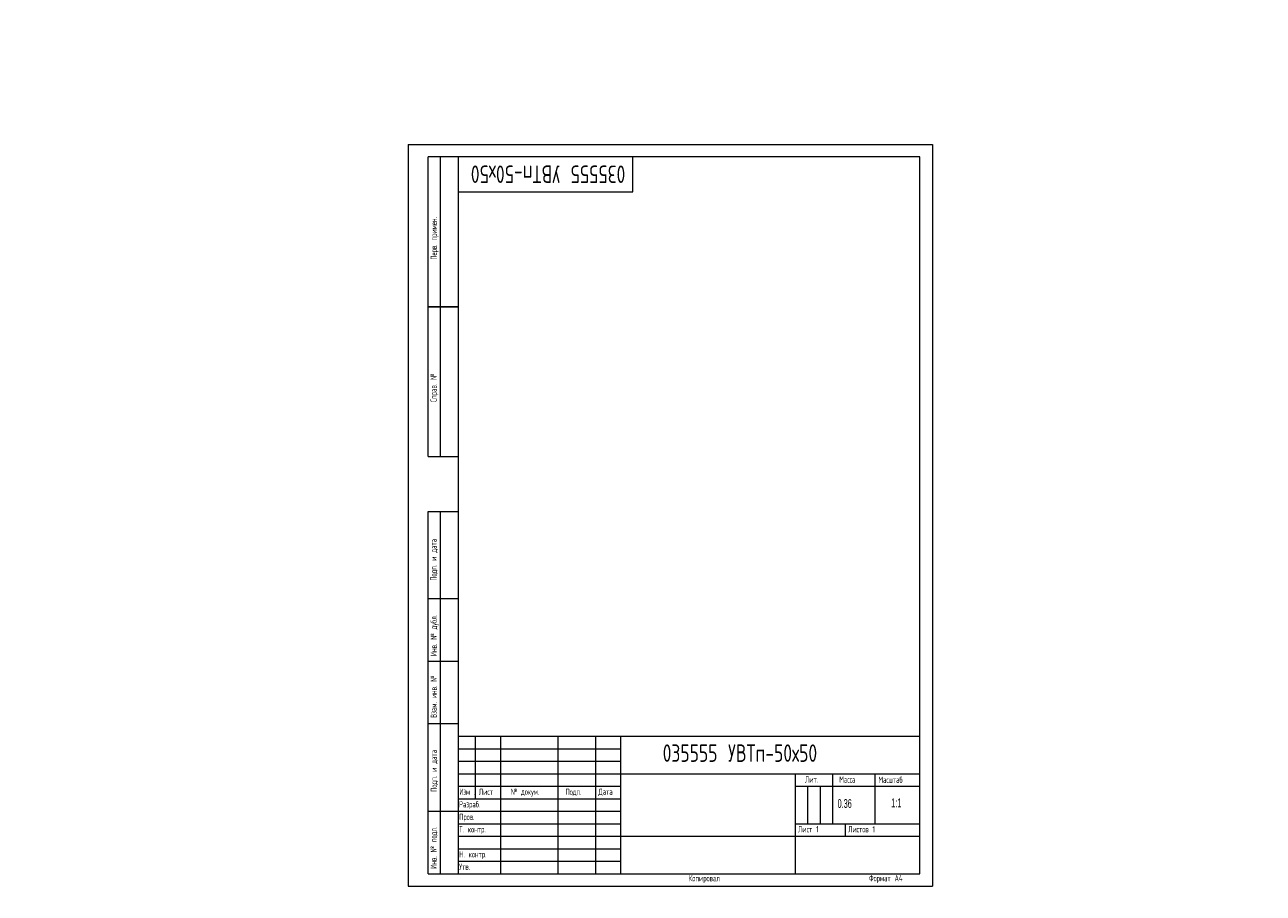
# Model space of a CAD drawing. Header units: millimetres. Extents: x -154 to 7742, y -776 to 345.
# Tile 2 of 6: x -154 to 343, y -3 to 345. Entities that reach past the tile are written whole.
import ezdxf

# ---------------------------------------------------------------- set-up
doc = ezdxf.new("R2010")
doc.units = ezdxf.units.MM
doc.layers.add('ОСЕВЫЕ', color=7, linetype='Continuous')
doc.styles.add('SLDTEXTSTYLE0', font='TXT', dxfattribs={"width": 0.605})
doc.styles.add('SLDTEXTSTYLE1', font='TXT', dxfattribs={"width": 0.605, "bigfont": 'bigfont'})
doc.styles.add('SLDTEXTSTYLE2', font='TXT', dxfattribs={"width": 0.582204, "bigfont": 'bigfont'})
doc.styles.add('SLDTEXTSTYLE3', font='TXT', dxfattribs={"width": 0.582204})
doc.styles.add('SLDTEXTSTYLE4', font='TXT', dxfattribs={"width": 0.7, "bigfont": 'bigfont'})

# ---------------------------------------------------------------- blocks, each defined once
blk = doc.blocks.new('SW_NOTE_0')
at = {"color": 0, "linetype": 'Continuous', "lineweight": 0, "attachment_point": 1}
for s, insert, char_height, style in [('\\M+18449\\M+18478\\M+1847D', (0, 3.22), 2.5, 'SLDTEXTSTYLE2'), ('.', (5.69, 2.32), 1.59, 'SLDTEXTSTYLE3')]:
    blk.add_mtext(s, dxfattribs=dict(at, insert=insert, char_height=char_height, style=style))

msp = doc.modelspace()

# ---------------------------------------------------------------- linework, layer by layer
at = {"color": 7, "linetype": 'Continuous', "lineweight": 15}
for p, q in [((8, 172), (8, 292)), ((20, 292), (8, 292)), ((8, 172), (8, 292)), ((13, 172), (13, 292)), ((13, 172), (13, 292)), ((20, 292), (20, 5)), ((205, 292), (20, 292)), ((20, 292), (20, 5)), ((90, 278), (90, 292)), ((205, 5), (205, 292)), ((20, 278), (90, 278)), ((8, 232), (20, 232)), ((20, 232), (8, 232)), ((8, 172), (20, 172)), ((8, 5), (8, 150)), ((8, 150), (20, 150)), ((13, 5), (13, 150)), ((20, 115), (8, 115)), ((20, 90), (8, 90)), ((20, 65), (8, 65)), ((20, 60), (205, 60)), ((20, 60), (20, 5)), ((27, 35), (27, 60)), ((37, 60), (37, 5)), ((60, 60), (60, 5)), ((75, 60), (75, 5)), ((85, 60), (85, 5)), ((85, 45), (205, 45)), ((155, 45), (155, 5)), ((170, 45), (170, 25)), ((187, 45), (187, 25)), ((20, 40), (85, 40)), ((155, 40), (205, 40)), ((20, 35), (85, 35)), ((8, 30), (20, 30)), ((155, 25), (205, 25)), ((175, 25), (175, 20)), ((85, 20), (205, 20)), ((8, 5), (20, 5)), ((20, 5), (205, 5))]:
    msp.add_line(p, q, dxfattribs=at)
at = {"color": 7, "linetype": 'Continuous', "lineweight": 0}
for p, q in [((20, 55), (85, 55)), ((20, 50), (85, 50)), ((20, 45), (85, 45)), ((160, 40), (160, 25)), ((165, 40), (165, 25)), ((20, 30), (85, 30)), ((20, 25), (85, 25)), ((20, 20), (85, 20)), ((20, 15), (85, 15)), ((20, 10), (85, 10))]:
    msp.add_line(p, q, dxfattribs=at)
at = {"layer": 'ОСЕВЫЕ', "lineweight": 0}
for p, q in [((0, 297), (210, 297)), ((0, 297), (0, 0)), ((210, 297), (210, 0)), ((0, 0), (210, 0))]:
    msp.add_line(p, q, dxfattribs=at)

# ---------------------------------------------------------------- block references
at = {"color": 7, "linetype": 'Continuous', "lineweight": 0}
msp.add_blockref('SW_NOTE_0', (20.52, 35.82), dxfattribs=at)

# ---------------------------------------------------------------- texts
at = {"color": 7, "linetype": 'Continuous', "lineweight": 0, "attachment_point": 1}
for s, insert, char_height, rotation, style in [('\\M+18450\\M+18475\\M+18482\\M+18472. \\M+18481\\M+18482\\M+18479\\M+1847D\\M+18475\\M+1847E.', (9.03, 250.83), 2.5, 90, 'SLDTEXTSTYLE1'), ('035555 \\M+18454\\M+18442\\M+18453\\M+18481-50\\M+1848750', (86.99, 281.55), 7, 180, 'SLDTEXTSTYLE4'), ('\\M+18452\\M+18481\\M+18482\\M+18470\\M+18472. \\M+18782', (8.94, 193.84), 2.5, 90, 'SLDTEXTSTYLE1'), ('\\M+18450\\M+18480\\M+18474\\M+18481. \\M+18479 \\M+18474\\M+18470\\M+18484\\M+18470', (8.93, 122.3), 2.5, 90, 'SLDTEXTSTYLE1'), ('\\M+18449\\M+1847E\\M+18472. \\M+18782 \\M+18474\\M+18485\\M+18471\\M+1847C.', (9, 92.12), 2.5, 90, 'SLDTEXTSTYLE1'), ('\\M+18442\\M+18478\\M+18470\\M+1847D. \\M+18479\\M+1847E\\M+18472. \\M+18782', (9.01, 67.4), 2.5, 90, 'SLDTEXTSTYLE1'), ('\\M+18450\\M+18480\\M+18474\\M+18481. \\M+18479 \\M+18474\\M+18470\\M+18484\\M+18470', (9.03, 37.79), 2.5, 90, 'SLDTEXTSTYLE1'), ('\\M+18449\\M+1847E\\M+18472. \\M+18782 \\M+18481\\M+18480\\M+18474\\M+1847C.', (8.94, 6.96), 2.5, 90, 'SLDTEXTSTYLE1')]:
    msp.add_mtext(s, dxfattribs=dict(at, insert=insert, char_height=char_height, rotation=rotation, style=style))
at = {"color": 7, "linetype": 'Continuous', "lineweight": 0}
for s, insert, char_height, attachment_point, style in [('035555 \\M+18454\\M+18442\\M+18453\\M+18481-50\\M+1848750', (101.96, 56.78), 7, 1, 'SLDTEXTSTYLE4'), ('\\M+1844C\\M+18479\\M+18484.', (158.95, 43.93), 2.5, 1, 'SLDTEXTSTYLE1'), ('\\M+1844D\\M+18470\\M+18483\\M+18483\\M+18470', (172.7, 43.93), 2.5, 1, 'SLDTEXTSTYLE1'), ('\\M+1844D\\M+18470\\M+18483\\M+1848A\\M+18484\\M+18470\\M+18471', (188.37, 43.84), 2.5, 1, 'SLDTEXTSTYLE1'), ('\\M+1844C\\M+18479\\M+18483\\M+18484', (28.33, 39.04), 2.5, 1, 'SLDTEXTSTYLE1'), ('\\M+18782 \\M+18474\\M+18480\\M+1847B\\M+18485\\M+1847D.', (41.11, 39.06), 2.5, 1, 'SLDTEXTSTYLE1'), ('\\M+18450\\M+18480\\M+18474\\M+18481.', (63.06, 39.04), 2.5, 1, 'SLDTEXTSTYLE1'), ('\\M+18444\\M+18470\\M+18484\\M+18470', (76.24, 39.05), 2.5, 1, 'SLDTEXTSTYLE1'), ('0.36', (172.01, 34.84), 3.5, 1, 'SLDTEXTSTYLE0'), ('1:1', (195.55, 35.13), 3.5, 2, 'SLDTEXTSTYLE0'), ('\\M+18451\\M+18470\\M+18478\\M+18482\\M+18470\\M+18471.', (20.42, 34.03), 2.5, 1, 'SLDTEXTSTYLE1'), ('\\M+18450\\M+18482\\M+18480\\M+18472.', (20.47, 29.01), 2.5, 1, 'SLDTEXTSTYLE1'), ('\\M+18453. \\M+1847B\\M+18480\\M+1847E\\M+18484\\M+18482.', (20.47, 24.02), 2.5, 1, 'SLDTEXTSTYLE1'), ('\\M+1844C\\M+18479\\M+18483\\M+18484 1', (156.18, 24.05), 2.5, 1, 'SLDTEXTSTYLE1'), ('\\M+1844C\\M+18479\\M+18483\\M+18484\\M+18480\\M+18472 1', (176.24, 24.04), 2.5, 1, 'SLDTEXTSTYLE1'), ('\\M+1844E. \\M+1847B\\M+18480\\M+1847E\\M+18484\\M+18482.', (20.46, 14.02), 2.5, 1, 'SLDTEXTSTYLE1'), ('\\M+18454\\M+18484\\M+18472.', (20.45, 9.01), 2.5, 1, 'SLDTEXTSTYLE1'), ('\\M+1844B\\M+18480\\M+18481\\M+18479\\M+18482\\M+18480\\M+18472\\M+18470\\M+1847C', (112.4, 4.44), 2.5, 1, 'SLDTEXTSTYLE1'), ('\\M+18455\\M+18480\\M+18482\\M+1847D\\M+18470\\M+18484 \\M+184404', (184.58, 4.46), 2.5, 1, 'SLDTEXTSTYLE1')]:
    msp.add_mtext(s, dxfattribs=dict(at, insert=insert, char_height=char_height, attachment_point=attachment_point, style=style))

doc.saveas('drawing.dxf')
